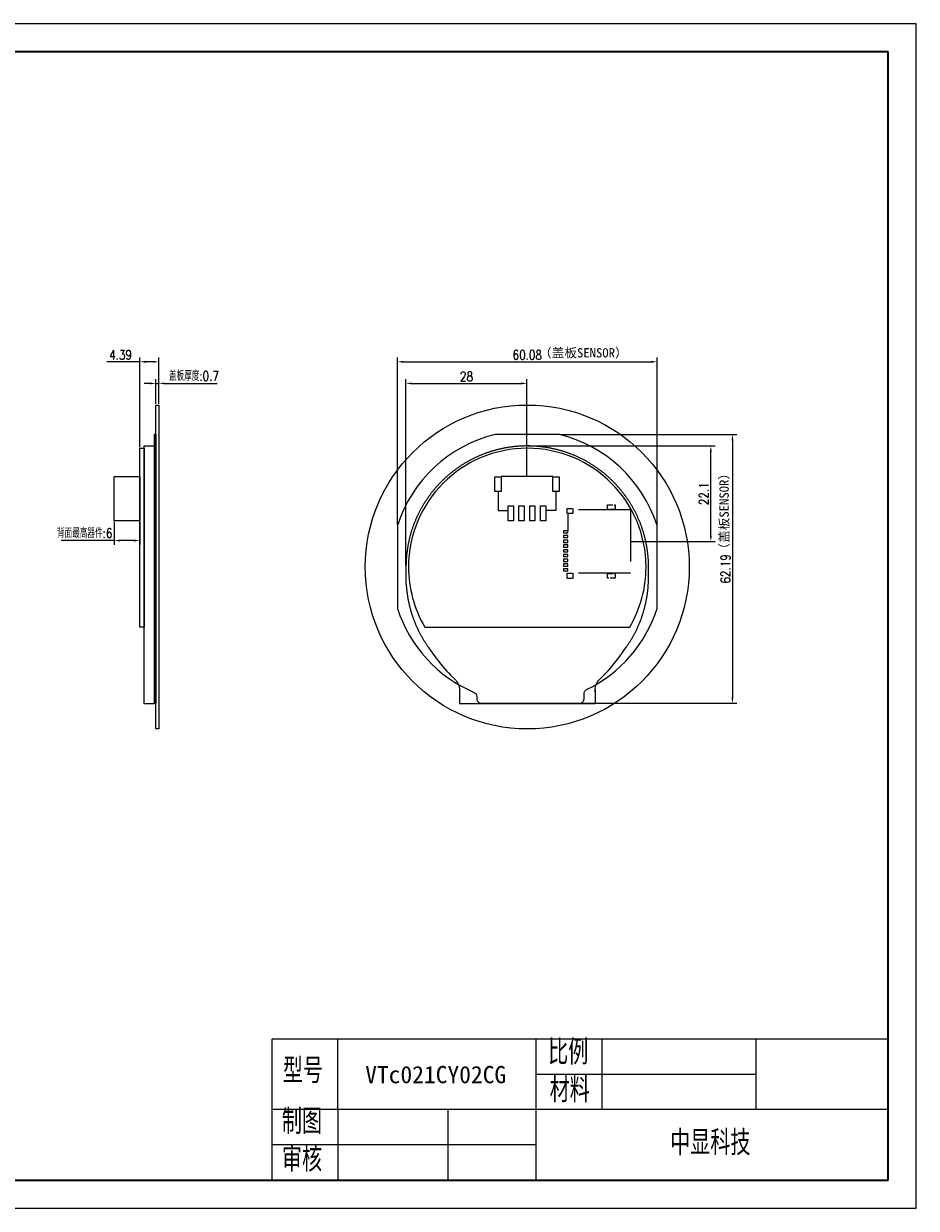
# Model space of a CAD drawing. Header units: millimetres. Extents: x 3408 to 3796, y -2136 to -1861.
# Tile 2 of 2: x 3590 to 3796, y -2136 to -1861. Entities that reach past the tile are written whole.
import ezdxf

# ---------------------------------------------------------------- set-up
doc = ezdxf.new("R2010")
doc.units = ezdxf.units.MM
doc.header["$PDSIZE"] = -5
doc.linetypes.add('ACAD_ISO02W100', pattern=[15, 12, -3])
doc.layers.get('0').update_dxf_attribs({"lineweight": 18})
doc.layers.get('Defpoints').update_dxf_attribs({"lineweight": 18})
for name, color, linetype, lineweight in [('thick', 7, 'Continuous', 30), ('thin', 7, 'Continuous', 18), ('粗实线层', 7, 'Continuous', 35), ('细实线层', 7, 'Continuous', 18), ('虚线', 7, 'ACAD_ISO02W100', 18)]:
    doc.layers.add(name, color=color, linetype=linetype, lineweight=lineweight)
doc.styles.add('ROMANS', font='romans.shx', dxfattribs={"width": 0.8, "bigfont": 'gbcbig.shx'})
doc.styles.get("Standard").update_dxf_attribs({"font": 'txt.shx', "bigfont": 'gbcbig.shx'})
doc.styles.add('宋体', font='SimSun.ttf')
doc.styles.add('机械字体', font='SimSun.ttf', dxfattribs={"width": 0.67})
doc.dimstyles.new('ISO-25$0', dxfattribs={"dimscale": 0.8, "dimtxt": 2.75, "dimasz": 1.7, "dimexe": 1.25, "dimexo": 0.3, "dimtad": 1, "dimzin": 0, "dimdsep": 46, "dimtxsty": 'ROMANS', "dimcen": 2, "dimdle": 3.4, "dimclrd": 256, "dimclre": 256, "dimclrt": 256, "dimadec": 0, "dimazin": 0, "dimtfac": 1, "dimtmove": 0, "dimatfit": 3, "dimfxl": 0, "dimtolj": 1, "dimarcsym": 0})

# ---------------------------------------------------------------- blocks, each defined once
blk = doc.blocks.new('*D224')
at = {"lineweight": -2}
for p, q in [((3676.08, -1977.38), (3676.08, -1938.73)), ((3736.16, -1977.38), (3736.16, -1938.73)), ((3677.44, -1939.73), (3734.8, -1939.73))]:
    blk.add_line(p, q, dxfattribs=at)
at = {"lineweight": 0}
for points in [[(3677.44, -1939.5), (3677.44, -1939.96), (3676.08, -1939.73)], [(3734.8, -1939.5), (3734.8, -1939.96), (3736.16, -1939.73)]]:
    blk.add_solid(points, dxfattribs=at)
at = {"layer": 'Defpoints', "color": 0, "lineweight": 0}
for p in [(3736.16, -1939.73), (3676.08, -1977.62), (3736.16, -1977.62)]:
    blk.add_point(p, dxfattribs=at)
at = {"lineweight": 0, "insert": (3706.12, -1938.13), "char_height": 2.2, "attachment_point": 5, "style": 'ROMANS'}
blk.add_mtext('\\A1;60.08', dxfattribs=at)
blk = doc.blocks.new('$CAXA_FRAME_13B17AC1$')
at = {"layer": '粗实线层'}
for p, q in [((287, 200), (-287, 200)), ((287, -200), (287, 200)), ((-287, -200), (287, -200))]:
    blk.add_line(p, q, dxfattribs=at)
at = {"layer": '细实线层'}
for p, q in [((297, 210), (-297, 210)), ((297, -210), (297, 210)), ((-297, -210), (297, -210))]:
    blk.add_line(p, q, dxfattribs=at)
blk = doc.blocks.new('*D232')
at = {"lineweight": -2}
for p, q in [((3713.79, -1956.58), (3754.62, -1956.58)), ((3753.62, -1957.94), (3753.62, -2017.41)), ((3718.5, -2018.77), (3754.62, -2018.77))]:
    blk.add_line(p, q, dxfattribs=at)
at = {"lineweight": 0}
for points in [[(3753.39, -1957.94), (3753.85, -1957.94), (3753.62, -1956.58)], [(3753.39, -2017.41), (3753.85, -2017.41), (3753.62, -2018.77)]]:
    blk.add_solid(points, dxfattribs=at)
at = {"layer": 'Defpoints', "color": 0, "lineweight": 0}
for p in [(3713.55, -1956.58), (3718.26, -2018.77), (3753.62, -2018.77)]:
    blk.add_point(p, dxfattribs=at)
at = {"lineweight": 0, "insert": (3752.02, -1987.67), "char_height": 2.2, "attachment_point": 5, "rotation": 90, "style": 'ROMANS'}
blk.add_mtext('\\A1;62.19', dxfattribs=at)
blk = doc.blocks.new('2.54-4')
at = {"lineweight": 0}
for p, q in [((9.7, 10.23), (-2.2, 10.23)), ((-2.95, 6.8), (-2.95, 2.41)), ((10.45, 6.8), (10.45, 2.37)), ((-2.95, 2.41), (-0.6, 2.41)), ((10.45, 2.37), (8.1, 2.37))]:
    blk.add_line(p, q, dxfattribs=at)
for points in [[(-2.2, 10.2), (-2.2, 6.8), (-3.7, 6.8), (-3.7, 10.2)], [(11.2, 10.2), (11.2, 6.8), (9.7, 6.8), (9.7, 10.2)], [(0.6, 3.5), (0.6, 0), (-0.6, 0), (-0.6, 3.5)], [(3.1, 3.5), (3.1, 0), (1.9, 0), (1.9, 3.5)], [(5.6, 3.5), (5.6, 0), (4.4, 0), (4.4, 3.5)], [(8.1, 3.5), (8.1, 0), (6.9, 0), (6.9, 3.5)]]:
    blk.add_lwpolyline(points, close=True, dxfattribs=at)
blk = doc.blocks.new('sd')
at = {"layer": '虚线', "lineweight": 0}
for p, q in [((-7.35, 0), (7.35, 0)), ((7.35, 0), (7.35, -14.5)), ((-7.35, 0), (-7.35, -13.25)), ((-6.45, -14.5), (-2.5, -14.5))]:
    blk.add_line(p, q, dxfattribs=at)
at = {"layer": '虚线', "lineweight": 0, "ltscale": 0.1}
for points in [[(-8.52, -3.51), (-7.38, -3.51), (-7.38, -5.29), (-8.52, -5.29)], [(7.38, -3.51), (8.52, -3.51), (8.52, -5.29), (7.38, -5.29)], [(-7.65, -13.35), (-6.45, -13.35), (-6.45, -14.65), (-7.65, -14.65)], [(7.35, -13.35), (8.55, -13.35), (8.55, -14.65), (7.35, -14.65)], [(-2.5, -15.5), (-2, -15.5), (-2, -14.5), (-2.5, -14.5)], [(-1.4, -15.5), (-0.9, -15.5), (-0.9, -14.5), (-1.4, -14.5)], [(-0.3, -15.5), (0.2, -15.5), (0.2, -14.5), (-0.3, -14.5)], [(0.8, -15.5), (1.3, -15.5), (1.3, -14.5), (0.8, -14.5)], [(1.9, -15.5), (2.4, -15.5), (2.4, -14.5), (1.9, -14.5)], [(3, -15.5), (3.5, -15.5), (3.5, -14.5), (3, -14.5)], [(4.1, -15.5), (4.6, -15.5), (4.6, -14.5), (4.1, -14.5)], [(5.2, -15.5), (5.7, -15.5), (5.7, -14.5), (5.2, -14.5)], [(6.3, -15.5), (6.8, -15.5), (6.8, -14.5), (6.3, -14.5)]]:
    blk.add_lwpolyline(points, close=True, dxfattribs=at)
blk = doc.blocks.new('*D234')
at = {"lineweight": -2}
for p, q in [((3678.03, -1986.99), (3678.03, -1943.73)), ((3706.05, -1966.08), (3706.05, -1943.73)), ((3679.39, -1944.73), (3704.69, -1944.73))]:
    blk.add_line(p, q, dxfattribs=at)
at = {"lineweight": 0}
for points in [[(3679.39, -1944.5), (3679.39, -1944.96), (3678.03, -1944.73)], [(3704.69, -1944.5), (3704.69, -1944.96), (3706.05, -1944.73)]]:
    blk.add_solid(points, dxfattribs=at)
at = {"layer": 'Defpoints', "color": 0, "lineweight": 0}
for p in [(3706.05, -1944.73), (3706.05, -1966.32), (3678.03, -1987.23)]:
    blk.add_point(p, dxfattribs=at)
at = {"lineweight": 0, "insert": (3692.04, -1943.13), "char_height": 2.2, "attachment_point": 5, "style": 'ROMANS'}
blk.add_mtext('\\A1;28', dxfattribs=at)
blk = doc.blocks.new('*D235')
at = {"lineweight": -2}
for p, q in [((3706.29, -1959.21), (3749.62, -1959.21)), ((3748.62, -1979.98), (3748.62, -1960.57)), ((3730.23, -1981.34), (3749.62, -1981.34))]:
    blk.add_line(p, q, dxfattribs=at)
at = {"lineweight": 0}
for points in [[(3748.39, -1960.57), (3748.85, -1960.57), (3748.62, -1959.21)], [(3748.39, -1979.98), (3748.85, -1979.98), (3748.62, -1981.34)]]:
    blk.add_solid(points, dxfattribs=at)
at = {"layer": 'Defpoints', "color": 0, "lineweight": 0}
for p in [(3706.05, -1959.21), (3748.62, -1959.21), (3729.99, -1981.34)]:
    blk.add_point(p, dxfattribs=at)
at = {"lineweight": 0, "insert": (3747.02, -1970.27), "char_height": 2.2, "attachment_point": 5, "rotation": 90, "style": 'ROMANS'}
blk.add_mtext('\\A1;22.1', dxfattribs=at)
blk = doc.blocks.new('*D236')
at = {"lineweight": -2}
for p, q in [((3610.44, -1976.79), (3610.44, -1982.12)), ((3616.44, -1976.79), (3616.44, -1982.12)), ((3610.44, -1981.12), (3598.22, -1981.12)), ((3615.08, -1981.12), (3611.8, -1981.12))]:
    blk.add_line(p, q, dxfattribs=at)
at = {"lineweight": 0}
for points in [[(3611.8, -1980.89), (3611.8, -1981.35), (3610.44, -1981.12)], [(3615.08, -1980.89), (3615.08, -1981.35), (3616.44, -1981.12)]]:
    blk.add_solid(points, dxfattribs=at)
at = {"layer": 'Defpoints', "color": 0, "lineweight": 0}
for p in [(3610.44, -1976.55), (3616.44, -1976.55), (3610.44, -1981.12)]:
    blk.add_point(p, dxfattribs=at)
at = {"lineweight": 0, "insert": (3603.65, -1979.43), "char_height": 2.2, "attachment_point": 5, "style": 'ROMANS'}
blk.add_mtext('\\A1;背面最高器件:6', dxfattribs=at)
blk = doc.blocks.new('*D238')
at = {"lineweight": -2}
for p, q in [((3620.12, -1949.49), (3620.12, -1943.73)), ((3620.82, -1949.49), (3620.82, -1943.73)), ((3618.76, -1944.73), (3617.4, -1944.73)), ((3620.12, -1944.73), (3620.82, -1944.73)), ((3622.18, -1944.73), (3634.35, -1944.73))]:
    blk.add_line(p, q, dxfattribs=at)
at = {"lineweight": 0}
for points in [[(3618.76, -1944.5), (3618.76, -1944.96), (3620.12, -1944.73)], [(3622.18, -1944.5), (3622.18, -1944.96), (3620.82, -1944.73)]]:
    blk.add_solid(points, dxfattribs=at)
at = {"layer": 'Defpoints', "color": 0, "lineweight": 0}
for p in [(3620.82, -1944.73), (3620.12, -1949.73), (3620.82, -1949.73)]:
    blk.add_point(p, dxfattribs=at)
at = {"lineweight": 0, "insert": (3628.94, -1943.02), "char_height": 2.2, "attachment_point": 5, "style": 'ROMANS'}
blk.add_mtext('\\A1;盖板厚度:0.7', dxfattribs=at)
blk = doc.blocks.new('*D237')
at = {"lineweight": -2}
for p, q in [((3616.44, -1959.51), (3616.44, -1938.73)), ((3620.82, -1949.49), (3620.82, -1938.73)), ((3616.44, -1939.73), (3608.8, -1939.73)), ((3619.46, -1939.73), (3617.8, -1939.73))]:
    blk.add_line(p, q, dxfattribs=at)
at = {"lineweight": 0}
for points in [[(3617.8, -1939.5), (3617.8, -1939.96), (3616.44, -1939.73)], [(3619.46, -1939.5), (3619.46, -1939.96), (3620.82, -1939.73)]]:
    blk.add_solid(points, dxfattribs=at)
at = {"layer": 'Defpoints', "color": 0, "lineweight": 0}
for p in [(3620.82, -1939.73), (3620.82, -1949.73), (3616.44, -1959.75)]:
    blk.add_point(p, dxfattribs=at)
at = {"lineweight": 0, "insert": (3611.94, -1938.13), "char_height": 2.2, "attachment_point": 5, "style": 'ROMANS'}
blk.add_mtext('\\A1;4.39', dxfattribs=at)

msp = doc.modelspace()

# ---------------------------------------------------------------- linework, layer by layer
msp.add_line((3682.38, -2001.131), (3729.861, -2001.131))
at = {"linetype": 'Continuous'}
for p, q in [((3690.42, -2015.726), (3690.42, -2018.921)), ((3721.82, -2015.726), (3721.82, -2018.921)), ((3721.82, -2018.921), (3690.42, -2018.921))]:
    msp.add_line(p, q, dxfattribs=at)
at = {"lineweight": 0}
for p, q in [((3646.951, -2096.567), (3646.951, -2129.188)), ((3662.242, -2112.878), (3662.242, -2096.567))]:
    msp.add_line(p, q, dxfattribs=at)
for points in [[(3620.122, -1949.731), (3620.822, -1949.731), (3620.822, -2024.731), (3620.122, -2024.731)], [(3619.872, -1956.578), (3619.697, -1956.578), (3619.697, -2018.771), (3619.872, -2018.771)], [(3619.872, -1956.578), (3620.122, -1956.578), (3620.122, -2018.771), (3619.872, -2018.771)], [(3616.437, -1959.751), (3617.437, -1959.751), (3617.437, -2001.131), (3616.437, -2001.131)], [(3617.437, -1959.211), (3619.697, -1959.211), (3619.697, -2018.921), (3617.437, -2018.921)], [(3610.437, -1966.321), (3616.437, -1966.321), (3616.437, -1976.547), (3610.437, -1976.547)]]:
    msp.add_lwpolyline(points, close=True, dxfattribs=at)
msp.add_lwpolyline([(3676.08, -1996.841, 0.2184778), (3693.816, -2016.271, -0.3011478), (3694.426, -2017.192), (3694.426, -2017.771, 0.4142136), (3695.426, -2018.771), (3718.258, -2018.771, 0.4142136), (3719.258, -2017.771), (3719.258, -2016.539, -0.2879213), (3719.823, -2015.638, 0.2057594), (3736.16, -1996.841), (3736.16, -1977.62, 0.2615718), (3713.55, -1956.578), (3698.691, -1956.578, 0.2615718), (3676.08, -1977.62)], format="xyb", close=True, dxfattribs=at)
at = {"linetype": 'Continuous'}
msp.add_lwpolyline([(3721.82, -2016.121), (3721.82, -2015.726), (3721.837, -2015.387), (3721.886, -2015.055), (3721.968, -2014.73), (3722.081, -2014.414), (3722.224, -2014.11), (3722.397, -2013.823), (3722.597, -2013.553), (3722.825, -2013.302), (3723.868, -2012.258), (3724.352, -2011.764), (3724.827, -2011.258), (3725.291, -2010.743), (3725.745, -2010.219), (3726.187, -2009.685), (3726.618, -2009.141), (3727.038, -2008.59), (3727.445, -2008.03), (3729.051, -2005.775), (3729.153, -2005.63), (3729.254, -2005.485), (3729.353, -2005.339), (3729.452, -2005.193), (3729.55, -2005.046), (3729.647, -2004.899), (3729.743, -2004.751), (3729.838, -2004.602), (3729.932, -2004.453), (3730.025, -2004.303), (3730.117, -2004.152), (3730.208, -2004.001), (3730.299, -2003.849), (3730.388, -2003.697), (3730.477, -2003.545), (3730.564, -2003.391), (3730.65, -2003.237), (3730.736, -2003.083), (3730.82, -2002.928), (3730.904, -2002.773), (3730.987, -2002.617), (3731.068, -2002.46), (3731.149, -2002.303), (3731.228, -2002.146), (3731.307, -2001.988), (3731.385, -2001.829), (3731.461, -2001.67), (3731.537, -2001.511), (3731.612, -2001.351), (3731.685, -2001.19), (3731.758, -2001.029), (3731.83, -2000.868), (3731.9, -2000.706), (3731.97, -2000.544), (3732.038, -2000.382), (3732.106, -2000.219), (3732.172, -2000.055), (3732.238, -1999.891), (3732.302, -1999.727), (3732.366, -1999.562), (3732.428, -1999.397), (3732.49, -1999.232), (3732.55, -1999.066), (3732.609, -1998.899), (3732.667, -1998.733), (3732.724, -1998.566), (3732.781, -1998.398), (3732.836, -1998.231), (3732.89, -1998.063), (3732.943, -1997.894), (3732.995, -1997.726), (3733.045, -1997.557), (3733.095, -1997.387), (3733.144, -1997.218), (3733.191, -1997.048), (3733.238, -1996.878), (3733.284, -1996.707), (3733.328, -1996.536), (3733.371, -1996.365), (3733.414, -1996.194), (3733.455, -1996.022), (3733.495, -1995.85), (3733.534, -1995.678), (3733.572, -1995.506), (3733.609, -1995.333), (3733.645, -1995.16), (3733.679, -1994.987), (3733.713, -1994.814), (3733.745, -1994.641), (3733.777, -1994.467), (3733.807, -1994.293), (3733.837, -1994.119), (3733.865, -1993.945), (3733.892, -1993.77), (3733.918, -1993.596), (3733.943, -1993.421), (3733.966, -1993.246), (3733.989, -1993.071), (3734.011, -1992.896), (3734.031, -1992.721), (3734.05, -1992.545), (3734.069, -1992.37), (3734.086, -1992.194), (3734.102, -1992.018), (3734.117, -1991.842), (3734.131, -1991.666), (3734.21, -1990.563), (3734.21, -1986.907), (3734.197, -1986.418), (3734.191, -1986.242), (3734.183, -1986.065), (3734.175, -1985.889), (3734.166, -1985.713), (3734.155, -1985.537), (3734.143, -1985.361), (3734.131, -1985.185), (3734.117, -1985.009), (3734.102, -1984.833), (3734.086, -1984.657), (3734.069, -1984.481), (3734.05, -1984.306), (3734.031, -1984.13), (3734.011, -1983.955), (3733.989, -1983.78), (3733.966, -1983.605), (3733.943, -1983.43), (3733.918, -1983.255), (3733.892, -1983.081), (3733.865, -1982.906), (3733.837, -1982.732), (3733.807, -1982.558), (3733.777, -1982.384), (3733.745, -1982.21), (3733.713, -1982.037), (3733.679, -1981.864), (3733.645, -1981.691), (3733.609, -1981.518), (3733.572, -1981.345), (3733.534, -1981.173), (3733.495, -1981.001), (3733.455, -1980.829), (3733.414, -1980.657), (3733.371, -1980.486), (3733.328, -1980.315), (3733.284, -1980.144), (3733.238, -1979.973), (3733.191, -1979.803), (3733.144, -1979.633), (3733.095, -1979.464), (3733.045, -1979.294), (3732.995, -1979.125), (3732.943, -1978.957), (3732.89, -1978.788), (3732.836, -1978.62), (3732.781, -1978.453), (3732.724, -1978.285), (3732.667, -1978.118), (3732.609, -1977.952), (3732.55, -1977.785), (3732.49, -1977.619), (3732.428, -1977.454), (3732.366, -1977.289), (3732.302, -1977.124), (3732.238, -1976.96), (3732.172, -1976.796), (3732.106, -1976.633), (3732.038, -1976.469), (3731.97, -1976.307), (3731.9, -1976.145), (3731.83, -1975.983), (3731.758, -1975.822), (3731.685, -1975.661), (3731.612, -1975.5), (3731.537, -1975.34), (3731.461, -1975.181), (3731.385, -1975.022), (3731.307, -1974.863), (3731.228, -1974.705), (3731.149, -1974.548), (3731.068, -1974.391), (3730.987, -1974.234), (3730.904, -1974.078), (3730.82, -1973.923), (3730.736, -1973.768), (3730.65, -1973.614), (3730.564, -1973.46), (3730.477, -1973.306), (3730.388, -1973.154), (3730.299, -1973.002), (3730.208, -1972.85), (3730.117, -1972.699), (3730.025, -1972.548), (3729.932, -1972.398), (3729.838, -1972.249), (3729.743, -1972.1), (3729.647, -1971.952), (3729.55, -1971.805), (3729.452, -1971.658), (3729.353, -1971.512), (3729.254, -1971.366), (3729.153, -1971.221), (3729.051, -1971.076), (3728.949, -1970.933), (3728.846, -1970.79), (3728.742, -1970.647), (3728.637, -1970.505), (3728.531, -1970.364), (3728.424, -1970.224), (3728.316, -1970.084), (3728.207, -1969.945), (3728.098, -1969.806), (3727.987, -1969.669), (3727.876, -1969.532), (3727.764, -1969.395), (3727.651, -1969.26), (3727.537, -1969.125), (3727.423, -1968.991), (3727.307, -1968.857), (3727.191, -1968.724), (3727.074, -1968.592), (3726.956, -1968.461), (3726.837, -1968.33), (3726.718, -1968.201), (3726.597, -1968.072), (3726.476, -1967.943), (3726.354, -1967.816), (3726.231, -1967.689), (3726.108, -1967.563), (3725.983, -1967.438), (3725.858, -1967.313), (3725.732, -1967.19), (3725.605, -1967.067), (3725.478, -1966.945), (3725.349, -1966.824), (3725.22, -1966.703), (3725.091, -1966.584), (3724.96, -1966.465), (3724.829, -1966.347), (3724.697, -1966.23), (3724.564, -1966.114), (3724.43, -1965.998), (3724.296, -1965.884), (3724.161, -1965.77), (3724.026, -1965.657), (3723.889, -1965.545), (3723.752, -1965.434), (3723.615, -1965.323), (3723.476, -1965.214), (3723.337, -1965.105), (3723.197, -1964.997), (3723.057, -1964.89), (3722.916, -1964.784), (3722.774, -1964.679), (3722.631, -1964.575), (3722.488, -1964.472), (3722.345, -1964.37), (3722.2, -1964.268), (3722.055, -1964.167), (3721.909, -1964.068), (3721.763, -1963.969), (3721.616, -1963.871), (3721.469, -1963.774), (3721.321, -1963.678), (3721.172, -1963.583), (3721.023, -1963.489), (3720.873, -1963.396), (3720.722, -1963.304), (3720.571, -1963.213), (3720.419, -1963.122), (3720.267, -1963.033), (3720.115, -1962.944), (3719.961, -1962.857), (3719.807, -1962.771), (3719.653, -1962.685), (3719.498, -1962.601), (3719.343, -1962.517), (3719.187, -1962.434), (3719.03, -1962.353), (3718.873, -1962.272), (3718.716, -1962.193), (3718.558, -1962.114), (3718.399, -1962.036), (3718.24, -1961.96), (3718.081, -1961.884), (3717.921, -1961.809), (3717.76, -1961.736), (3717.599, -1961.663), (3717.438, -1961.591), (3717.276, -1961.521), (3717.114, -1961.451), (3716.952, -1961.383), (3716.788, -1961.315), (3716.625, -1961.249), (3716.461, -1961.183), (3716.297, -1961.119), (3716.132, -1961.055), (3715.967, -1960.993), (3715.802, -1960.931), (3715.636, -1960.871), (3715.469, -1960.812), (3715.303, -1960.754), (3715.136, -1960.697), (3714.968, -1960.64), (3714.801, -1960.585), (3714.633, -1960.531), (3714.464, -1960.478), (3714.296, -1960.426), (3714.127, -1960.376), (3713.957, -1960.326), (3713.788, -1960.277), (3713.618, -1960.23), (3713.448, -1960.183), (3713.277, -1960.137), (3713.106, -1960.093), (3712.935, -1960.05), (3712.764, -1960.007), (3712.592, -1959.966), (3712.42, -1959.926), (3712.248, -1959.887), (3712.076, -1959.849), (3711.903, -1959.812), (3711.73, -1959.776), (3711.557, -1959.742), (3711.384, -1959.708), (3711.211, -1959.676), (3711.037, -1959.644), (3710.863, -1959.614), (3710.689, -1959.584), (3710.515, -1959.556), (3710.34, -1959.529), (3710.166, -1959.503), (3709.991, -1959.478), (3709.816, -1959.455), (3709.641, -1959.432), (3709.466, -1959.41), (3709.291, -1959.39), (3709.115, -1959.371), (3708.94, -1959.352), (3708.764, -1959.335), (3708.588, -1959.319), (3708.412, -1959.304), (3708.236, -1959.29), (3708.06, -1959.278), (3707.884, -1959.266), (3707.708, -1959.255), (3707.532, -1959.246), (3707.356, -1959.238), (3707.179, -1959.23), (3707.003, -1959.224), (3706.826, -1959.219), (3706.65, -1959.215), (3706.473, -1959.213), (3706.297, -1959.211), (3706.12, -1959.211), (3705.944, -1959.211), (3705.768, -1959.213), (3705.591, -1959.215), (3705.415, -1959.219), (3705.238, -1959.224), (3705.062, -1959.23), (3704.885, -1959.238), (3704.709, -1959.246), (3704.533, -1959.255), (3704.357, -1959.266), (3704.181, -1959.278), (3704.005, -1959.29), (3703.829, -1959.304), (3703.653, -1959.319), (3703.477, -1959.335), (3703.301, -1959.352), (3703.126, -1959.371), (3702.95, -1959.39), (3702.775, -1959.41), (3702.6, -1959.432), (3702.425, -1959.455), (3702.25, -1959.478), (3702.075, -1959.503), (3701.901, -1959.529), (3701.726, -1959.556), (3701.552, -1959.584), (3701.378, -1959.614), (3701.204, -1959.644), (3701.03, -1959.676), (3700.857, -1959.708), (3700.684, -1959.742), (3700.511, -1959.776), (3700.338, -1959.812), (3700.165, -1959.849), (3699.993, -1959.887), (3699.821, -1959.926), (3699.649, -1959.966), (3699.477, -1960.007), (3699.306, -1960.05), (3699.135, -1960.093), (3698.964, -1960.137), (3698.793, -1960.183), (3698.623, -1960.23), (3698.453, -1960.277), (3698.284, -1960.326), (3698.114, -1960.376), (3697.945, -1960.426), (3697.777, -1960.478), (3697.608, -1960.531), (3697.44, -1960.585), (3697.273, -1960.64), (3697.105, -1960.697), (3696.938, -1960.754), (3696.772, -1960.812), (3696.605, -1960.871), (3696.439, -1960.931), (3696.274, -1960.993), (3696.109, -1961.055), (3695.944, -1961.119), (3695.78, -1961.183), (3695.616, -1961.249), (3695.452, -1961.315), (3695.289, -1961.383), (3695.127, -1961.451), (3694.965, -1961.521), (3694.803, -1961.591), (3694.642, -1961.663), (3694.481, -1961.736), (3694.32, -1961.809), (3694.16, -1961.884), (3694.001, -1961.96), (3693.842, -1962.036), (3693.683, -1962.114), (3693.525, -1962.193), (3693.368, -1962.272), (3693.211, -1962.353), (3693.054, -1962.434), (3692.898, -1962.517), (3692.743, -1962.601), (3692.588, -1962.685), (3692.434, -1962.771), (3692.28, -1962.857), (3692.126, -1962.944), (3691.974, -1963.033), (3691.822, -1963.122), (3691.67, -1963.213), (3691.519, -1963.304), (3691.368, -1963.396), (3691.218, -1963.489), (3691.069, -1963.583), (3690.92, -1963.678), (3690.772, -1963.774), (3690.625, -1963.871), (3690.478, -1963.969), (3690.332, -1964.068), (3690.186, -1964.167), (3690.041, -1964.268), (3689.896, -1964.37), (3689.753, -1964.472), (3689.61, -1964.575), (3689.467, -1964.679), (3689.325, -1964.784), (3689.184, -1964.89), (3689.044, -1964.997), (3688.904, -1965.105), (3688.765, -1965.214), (3688.626, -1965.323), (3688.489, -1965.434), (3688.352, -1965.545), (3688.215, -1965.657), (3688.08, -1965.77), (3687.945, -1965.884), (3687.81, -1965.998), (3687.677, -1966.114), (3687.544, -1966.23), (3687.412, -1966.347), (3687.281, -1966.465), (3687.15, -1966.584), (3687.021, -1966.703), (3686.892, -1966.824), (3686.763, -1966.945), (3686.636, -1967.067), (3686.509, -1967.19), (3686.383, -1967.313), (3686.258, -1967.438), (3686.133, -1967.563), (3686.01, -1967.689), (3685.887, -1967.816), (3685.765, -1967.943), (3685.644, -1968.072), (3685.523, -1968.201), (3685.404, -1968.33), (3685.285, -1968.461), (3685.167, -1968.592), (3685.05, -1968.724), (3684.934, -1968.857), (3684.818, -1968.991), (3684.703, -1969.125), (3684.59, -1969.26), (3684.477, -1969.395), (3684.365, -1969.532), (3684.253, -1969.669), (3684.143, -1969.806), (3684.034, -1969.945), (3683.925, -1970.084), (3683.817, -1970.224), (3683.71, -1970.364), (3683.604, -1970.505), (3683.499, -1970.647), (3683.395, -1970.79), (3683.292, -1970.933), (3683.19, -1971.076), (3683.088, -1971.221), (3682.987, -1971.366), (3682.888, -1971.512), (3682.789, -1971.658), (3682.691, -1971.805), (3682.594, -1971.952), (3682.498, -1972.1), (3682.403, -1972.249), (3682.309, -1972.398), (3682.216, -1972.548), (3682.124, -1972.699), (3682.033, -1972.85), (3681.942, -1973.002), (3681.853, -1973.154), (3681.764, -1973.306), (3681.677, -1973.46), (3681.591, -1973.614), (3681.505, -1973.768), (3681.42, -1973.923), (3681.337, -1974.078), (3681.254, -1974.234), (3681.173, -1974.391), (3681.092, -1974.548), (3681.012, -1974.705), (3680.934, -1974.863), (3680.856, -1975.022), (3680.78, -1975.181), (3680.704, -1975.34), (3680.629, -1975.5), (3680.556, -1975.661), (3680.483, -1975.822), (3680.411, -1975.983), (3680.341, -1976.145), (3680.271, -1976.307), (3680.203, -1976.469), (3680.135, -1976.633), (3680.069, -1976.796), (3680.003, -1976.96), (3679.939, -1977.124), (3679.875, -1977.289), (3679.813, -1977.454), (3679.751, -1977.619), (3679.691, -1977.785), (3679.632, -1977.952), (3679.574, -1978.118), (3679.516, -1978.285), (3679.46, -1978.453), (3679.405, -1978.62), (3679.351, -1978.788), (3679.298, -1978.957), (3679.246, -1979.125), (3679.196, -1979.294), (3679.146, -1979.464), (3679.097, -1979.633), (3679.049, -1979.803), (3679.003, -1979.973), (3678.957, -1980.144), (3678.913, -1980.315), (3678.87, -1980.486), (3678.827, -1980.657), (3678.786, -1980.829), (3678.746, -1981.001), (3678.707, -1981.173), (3678.669, -1981.345), (3678.632, -1981.518), (3678.596, -1981.691), (3678.562, -1981.864), (3678.528, -1982.037), (3678.496, -1982.21), (3678.464, -1982.384), (3678.434, -1982.558), (3678.404, -1982.732), (3678.376, -1982.906), (3678.349, -1983.081), (3678.323, -1983.255), (3678.298, -1983.43), (3678.275, -1983.605), (3678.252, -1983.78), (3678.23, -1983.955), (3678.21, -1984.13), (3678.191, -1984.306), (3678.172, -1984.481), (3678.155, -1984.657), (3678.139, -1984.833), (3678.124, -1985.009), (3678.11, -1985.185), (3678.098, -1985.361), (3678.086, -1985.537), (3678.075, -1985.713), (3678.066, -1985.889), (3678.058, -1986.065), (3678.05, -1986.242), (3678.044, -1986.418), (3678.03, -1986.907), (3678.03, -1990.563), (3678.11, -1991.666), (3678.124, -1991.842), (3678.139, -1992.018), (3678.155, -1992.194), (3678.172, -1992.37), (3678.191, -1992.545), (3678.21, -1992.721), (3678.23, -1992.896), (3678.252, -1993.071), (3678.275, -1993.246), (3678.298, -1993.421), (3678.323, -1993.596), (3678.349, -1993.77), (3678.376, -1993.945), (3678.404, -1994.119), (3678.434, -1994.293), (3678.464, -1994.467), (3678.496, -1994.641), (3678.528, -1994.814), (3678.562, -1994.987), (3678.596, -1995.16), (3678.632, -1995.333), (3678.669, -1995.506), (3678.707, -1995.678), (3678.746, -1995.85), (3678.786, -1996.022), (3678.827, -1996.194), (3678.87, -1996.365), (3678.913, -1996.536), (3678.957, -1996.707), (3679.003, -1996.878), (3679.049, -1997.048), (3679.097, -1997.218), (3679.146, -1997.387), (3679.196, -1997.557), (3679.246, -1997.726), (3679.298, -1997.894), (3679.351, -1998.063), (3679.405, -1998.231), (3679.46, -1998.398), (3679.516, -1998.566), (3679.574, -1998.733), (3679.632, -1998.899), (3679.691, -1999.066), (3679.751, -1999.232), (3679.813, -1999.397), (3679.875, -1999.562), (3679.939, -1999.727), (3680.003, -1999.891), (3680.069, -2000.055), (3680.135, -2000.219), (3680.203, -2000.382), (3680.271, -2000.544), (3680.341, -2000.706), (3680.411, -2000.868), (3680.483, -2001.029), (3680.556, -2001.19), (3680.629, -2001.351), (3680.704, -2001.511), (3680.78, -2001.67), (3680.856, -2001.829), (3680.934, -2001.988), (3681.012, -2002.146), (3681.092, -2002.303), (3681.173, -2002.46), (3681.254, -2002.617), (3681.337, -2002.773), (3681.42, -2002.928), (3681.505, -2003.083), (3681.591, -2003.237), (3681.677, -2003.391), (3681.764, -2003.545), (3681.853, -2003.697), (3681.942, -2003.849), (3682.033, -2004.001), (3682.124, -2004.152), (3682.216, -2004.303), (3682.309, -2004.453), (3682.403, -2004.602), (3682.498, -2004.751), (3682.594, -2004.899), (3682.691, -2005.046), (3682.789, -2005.193), (3682.888, -2005.339), (3682.987, -2005.485), (3683.088, -2005.63), (3683.19, -2005.775), (3684.796, -2008.03), (3685.203, -2008.59), (3685.623, -2009.141), (3686.054, -2009.685), (3686.496, -2010.219), (3686.95, -2010.743), (3687.414, -2011.258), (3687.888, -2011.764), (3688.373, -2012.258), (3689.416, -2013.302), (3689.644, -2013.553), (3689.844, -2013.823), (3690.017, -2014.11), (3690.16, -2014.414), (3690.273, -2014.73), (3690.355, -2015.055), (3690.404, -2015.387), (3690.42, -2015.726), (3690.42, -2016.121)], dxfattribs=at)
at = {"linetype": 'Continuous', "lineweight": 0}
msp.add_circle((3706.12, -1987.231), 37.5, dxfattribs=at)
for start, end in [(0, 180), (180, 210.31325), (329.68675, 360)]:
    msp.add_arc((3706.12, -1987.251), 27.5, start, end)
at = {"layer": 'thick', "lineweight": 0}
for p, q in [((3646.951, -2096.567), (3646.951, -2129.188)), ((3646.951, -2096.567), (3646.951, -2129.188)), ((3789.669, -2096.567), (3646.951, -2096.567)), ((3789.669, -2129.188), (3789.669, -2096.567)), ((3646.951, -2129.188), (3789.669, -2129.188))]:
    msp.add_line(p, q, dxfattribs=at)
at = {"layer": 'thin', "lineweight": 0}
for p, q in [((3708.116, -2096.567), (3708.116, -2129.188)), ((3723.407, -2096.567), (3723.407, -2112.878)), ((3759.087, -2112.878), (3759.087, -2096.567)), ((3759.087, -2104.722), (3708.116, -2104.722)), ((3789.669, -2112.878), (3646.951, -2112.878)), ((3662.242, -2112.878), (3662.242, -2129.188)), ((3687.728, -2112.878), (3687.728, -2129.188)), ((3708.116, -2121.033), (3646.951, -2121.033))]:
    msp.add_line(p, q, dxfattribs=at)

# ---------------------------------------------------------------- block references
at = {"lineweight": 0}
msp.add_blockref('2.54-4', (3702.3, -1976.547), dxfattribs=at)
at = {"layer": '粗实线层', "lineweight": 0, "xscale": 0.6530298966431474, "yscale": 0.6530298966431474, "zscale": 0.6530298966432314}
msp.add_blockref('$CAXA_FRAME_13B17AC1$', (3602.249, -1998.582), dxfattribs=at)
at = {"layer": '虚线', "lineweight": 0, "rotation": 270}
msp.add_blockref('sd', (3729.992, -1981.336), dxfattribs=at)

# ---------------------------------------------------------------- texts
at = {"color": 1, "lineweight": 0, "insert": (3708.833, -1936.571), "char_height": 2.15264, "width": 19.6332, "attachment_point": 1}
msp.add_mtext('{\\fSimSun|b0|i0|c0|p46;（盖板SENSOR）}', dxfattribs=at)
at = {"color": 1, "lineweight": 0, "insert": (3750.619, -1984.613), "char_height": 2.15264, "width": 19.6332, "attachment_point": 1, "rotation": 90}
msp.add_mtext('{\\fSimSun|b0|i0|c0|p46;（盖板SENSOR）}', dxfattribs=at)
at = {"layer": 'thick', "lineweight": 0, "attachment_point": 1}
for s, insert, char_height, width, style in [('比例', (3710.953, -2096.806), 5.0971, 12.94837, '机械字体'), ('型号', (3649.521, -2101.092), 5.0971, 12.94837, '机械字体'), ('VTc021CY02CG', (3668.59, -2102.764), 4, 37.6337, '宋体'), ('材料', (3711.288, -2105.511), 5.0971, 12.94837, '机械字体'), ('制图', (3649.294, -2112.878), 5.0971, 12.94837, '机械字体'), ('中显科技', (3739.183, -2117.775), 5.0971, 28.36201, '机械字体'), ('审核', (3649.294, -2121.583), 5.0971, 12.94837, '机械字体')]:
    msp.add_mtext(s, dxfattribs=dict(at, insert=insert, char_height=char_height, width=width, style=style))

# ---------------------------------------------------------------- dimensions: what is measured, and where the dimension line sits
at = {"lineweight": 0}
dim = msp.add_linear_dim(base=(3620.822181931, -1939.730513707), p1=(3616.437181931, -1959.750599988), p2=(3620.822181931, -1949.730513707), dimstyle='ISO-25$0', dxfattribs=at)
dim.commit()
dim.dimension.update_dxf_attribs({"geometry": '*D237', "text_midpoint": (3611.937181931, -1939.730513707), "dimtype": 160})
dim = msp.add_linear_dim(base=(3736.16, -1939.731), p1=(3676.08, -1977.62), p2=(3736.16, -1977.62), dimstyle='ISO-25$0', dxfattribs=at)
dim.commit()
dim.dimension.update_dxf_attribs({"geometry": '*D224', "text_midpoint": (3706.12, -1938.131)})
for base, p1, p2, text, picture, middle in [((3620.822, -1944.731), (3620.122, -1949.731), (3620.822, -1949.731), '盖板厚度:0.7', '*D238', (3628.945, -1943.021)), ((3706.05, -1944.731), (3678.03, -1987.231), (3706.05, -1966.321), '28', '*D234', (3692.04, -1943.131)), ((3610.437, -1981.119), (3616.437, -1976.547), (3610.437, -1976.547), '背面最高器件:6', '*D236', (3603.651, -1979.435))]:
    dim = msp.add_linear_dim(base=base, p1=p1, p2=p2, text=text, dimstyle='ISO-25$0', dxfattribs=at)
    dim.commit()
    dim.dimension.update_dxf_attribs({"geometry": picture, "text_midpoint": middle})
dim = msp.add_linear_dim(base=(3753.62, -2018.771), p1=(3713.55, -1956.578), p2=(3718.258, -2018.771), angle=90, dimstyle='ISO-25$0', dxfattribs=at)
dim.commit()
dim.dimension.update_dxf_attribs({"geometry": '*D232', "text_midpoint": (3752.02, -1987.674)})
dim = msp.add_linear_dim(base=(3748.62, -1959.211), p1=(3729.992, -1981.336), p2=(3706.05, -1959.211), angle=90, text='22.1', dimstyle='ISO-25$0', dxfattribs=at)
dim.commit()
dim.dimension.update_dxf_attribs({"geometry": '*D235', "text_midpoint": (3747.02, -1970.273)})

doc.saveas('drawing.dxf')
